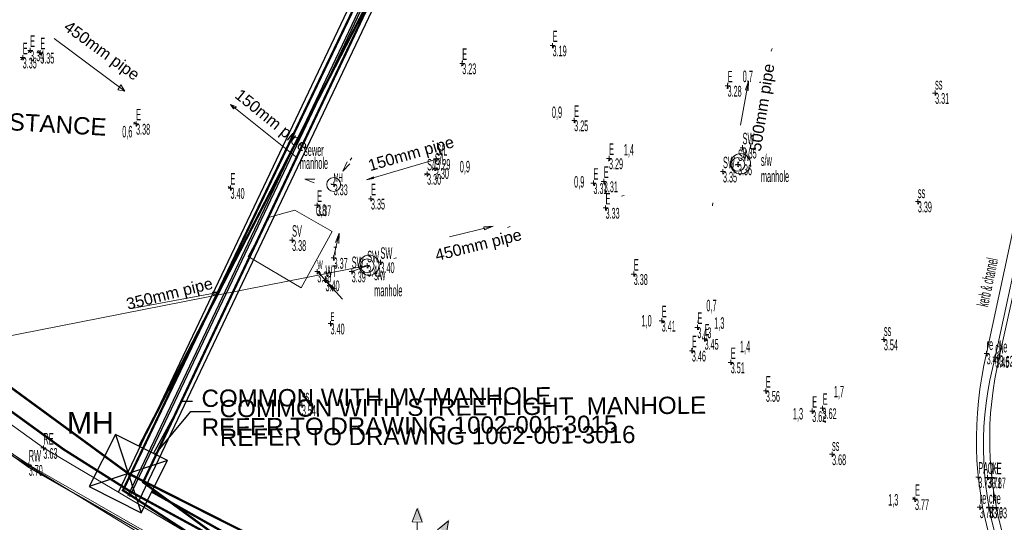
# Model space of a CAD drawing. Header units: millimetres. Extents: x -79464 to -76785, y -3788210 to -3782955.
# Tile 127 of 131: x -78680 to -78646, y -3784034 to -3784016. Entities that reach past the tile are written whole.
import ezdxf
from ezdxf.enums import TextEntityAlignment as Align

# ---------------------------------------------------------------- set-up
doc = ezdxf.new("R2010")
doc.units = ezdxf.units.MM
doc.header["$LTSCALE"] = 8
doc.header["$MEASUREMENT"] = 0
for name, pattern in [('DOTX2', [0.5, 0, -0.5]), ('FPHANT', [10, 5, -1, 1, -1, 1, -1]), ('HIDDEN', [0.375, 0.25, -0.125]), ('PHANTOM2', [1.25, 0.625, -0.125, 0.125, -0.125, 0.125, -0.125])]:
    doc.linetypes.add(name, pattern=pattern)
doc.layers.add('AGI32-Project_1-LUMINAIRE', color=7, linetype='Continuous', lineweight=0)
for name, color, linetype in [('EDGE OF CONCRETE', 7, 'Continuous'), ('LEGEND', 7, 'Continuous'), ('PLL - (Lighting Layout)', 190, 'Continuous'), ('PLL - [Text]', 110, 'Continuous'), ('PREVIOUS SURVEY', 9, 'Continuous'), ('PRL - (Reticulation Layout)', 170, 'Continuous'), ('PRL - [Text]', 110, 'Continuous'), ('PRL - Existing', 170, 'Continuous'), ('ROAD', 7, 'Continuous'), ('SEWER MANHOLE', 7, 'Continuous'), ('STORMWATER MANHOLE', 7, 'Continuous')]:
    doc.layers.add(name, color=color, linetype=linetype)
doc.layers.add('PREVIOUS SURVEY PERIMETER', color=3, linetype='Continuous', plot=False)
doc.styles.add('AGI32-Arial', font='arial.ttf')
doc.styles.add('AGI32-Courier New-Bold', font='courbd.ttf')
doc.styles.add('ARIAL', font='arial.ttf')
doc.styles.add('MM-STANDARD', font='MM-STANDARD', dxfattribs={"height": 1})
doc.styles.add('Style-Arial', font='arial.ttf')
doc.styles.add('Swiss1', font='txt', dxfattribs={"height": 1})
doc.styles.add('Swiss600', font='txt', dxfattribs={"height": 600})

# ---------------------------------------------------------------- blocks, each defined once
blk = doc.blocks.new('11 kV MV CABLING')
at = {"layer": 'PRL - (Reticulation Layout)'}
for p, q in [((-76589.8002178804, -3783995.750841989), (-76601.35128227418, -3784020.05450017)), ((-76589.45982936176, -3783995.862349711), (-76601.02516074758, -3784020.196025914)), ((-76589.39839158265, -3783995.883414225), (-76600.96908163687, -3784020.228365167)), ((-76589.07762872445, -3783996.036214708), (-76600.64296011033, -3784020.369890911))]:
    blk.add_line(p, q, dxfattribs=at)
at = {"layer": 'PRL - (Reticulation Layout)', "linetype": 'HIDDEN', "const_width": 0.08}
blk.add_lwpolyline([(-76685.20313573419, -3783910.652576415), (-76688.00930670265, -3783912.912657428), (-76653.28102958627, -3783953.171695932), (-76647.05287471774, -3783958.954429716), (-76631.46215735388, -3783963.731498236), (-76601.12016571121, -3783992.193790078), (-76594.71972787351, -3783994.712258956), (-76589.384859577, -3783995.346049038), (-76601.19648054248, -3784020.000178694), (-76592.25914433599, -3784025.793560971), (-76561.74114796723, -3784039.161493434), (-76557.51656697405, -3784040.691538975)], dxfattribs=at)
at = {"layer": 'PRL - (Reticulation Layout)', "linetype": 'PHANTOM2', "const_width": 0.08}
blk.add_lwpolyline([(-76587.03844079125, -3783991.241618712), (-76600.49578889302, -3784019.718555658), (-76594.0355569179, -3784024.44519964), (-76592.18353795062, -3784025.575499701), (-76582.36171186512, -3784029.849304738), (-76569.50422549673, -3784035.428085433), (-76565.18317047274, -3784037.383222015), (-76557.60027627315, -3784040.335480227), (-76555.87057449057, -3784041.006404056), (-76553.74074381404, -3784041.651374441)], dxfattribs=at)
at = {"layer": 'PRL - [Text]', "color": 3}
for p, q in [((-76600.08658179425, -3784018.761411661), (-76598.833870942, -3784017.263970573)), ((-76598.833870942, -3784017.263970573), (-76598.15591885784, -3784017.263970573))]:
    blk.add_line(p, q, dxfattribs=at)
at = {"layer": 'PRL - [Text]', "color": 2, "insert": (-76597.838828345, -3784016.863391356), "char_height": 0.6, "attachment_point": 1, "rotation": 0.42519095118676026, "style": 'AGI32-Arial'}
blk.add_mtext_dynamic_manual_height_columns('COMMON WITH STREETLIGHT  MANHOLE \\PREFER TO DRAWING 1002-001-3016 ', width=16.92521587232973, gutter_width=1, heights=[0], dxfattribs=at)
at = {"layer": 'PRL - [Text]', "color": 2, "insert": (-76603.14420551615, -3784017.276991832), "char_height": 0.75, "attachment_point": 1, "style": 'AGI32-Arial'}
blk.add_mtext_dynamic_manual_height_columns('MH ', width=1.97423804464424, gutter_width=1.5, heights=[0], dxfattribs=at)
blk = doc.blocks.new('AGI32-IDptfrja-Project_1-LUMINAIRE-L4_Symbol')
at = {"layer": 'PLL - (Lighting Layout)', "linetype": 'ByBlock', "lineweight": 0}
h = blk.add_hatch(color=256, dxfattribs=at)
h.dxf.hatch_style = 1
h.paths.add_polyline_path([(0.7519212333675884, 0.3809200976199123), (0.5847238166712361, 0.3520099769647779), (0.64208237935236, 0.2515902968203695)])
h = blk.add_hatch(color=256, dxfattribs=at)
h.dxf.hatch_style = 1
h.paths.add_polyline_path([(0.8158033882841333, -0.002683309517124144), (0.6562814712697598, 0.05513994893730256), (0.6562814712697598, -0.0605065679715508)])
h = blk.add_hatch(color=256, dxfattribs=at)
h.dxf.hatch_style = 1
h.paths.add_polyline_path([(0.7519212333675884, -0.3862867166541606), (0.5847238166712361, -0.3573765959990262), (0.64208237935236, -0.2569569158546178)])
for p, q in [((0.7519212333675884, 0.3809200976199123, 0.08964059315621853), (0.5847238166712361, 0.3520099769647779, 0.08964059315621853)), ((0.64208237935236, 0.2515902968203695, 0.08964059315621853), (0.5847238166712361, 0.3520099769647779, 0.08964059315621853)), ((0.7519212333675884, 0.3809200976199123, 0.08964059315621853), (0.64208237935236, 0.2515902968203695, 0.08964059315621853)), ((0.3306239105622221, 0.1402799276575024, 0.08964059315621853), (0.6134030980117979, 0.3018001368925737, 0.08964059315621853)), ((-0.574126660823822, 0.1564137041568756), (-0.574126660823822, 0.1564137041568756, 0.06006529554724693)), ((-0.574126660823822, 0.1564137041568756, 0.06006529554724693), (-0.2609944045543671, 0.1564137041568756, 0.06006529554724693)), ((-0.2609944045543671, 0.1564137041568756), (-0.574126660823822, 0.1564137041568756)), ((-0.574126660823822, -0.1564137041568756, 0.06006529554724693), (-0.574126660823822, 0.1564137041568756, 0.06006529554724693)), ((-0.574126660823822, 0.1564137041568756, 0.06006529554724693), (-0.574126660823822, 0.1564137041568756)), ((-0.574126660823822, 0.1564137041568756), (-0.574126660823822, -0.1564137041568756)), ((-0.574126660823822, 0.1564137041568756), (-0.2609944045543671, 0.1564137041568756)), ((-0.574126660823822, -0.1564137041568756), (-0.574126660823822, 0.1564137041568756)), ((-0.2609944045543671, 0.1564137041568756, 0.06006529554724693), (-0.574126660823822, 0.1564137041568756, 0.06006529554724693)), ((-0.574126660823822, 0.1564137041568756, 0.06006529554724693), (-0.574126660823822, -0.1564137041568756, 0.06006529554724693)), ((-0.2612992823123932, 0.1564137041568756, 0.02988019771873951), (0.2609944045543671, 0.1564137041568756, 0.02988019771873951)), ((-0.2609944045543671, -0.1564137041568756, 0.02988019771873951), (-0.2612992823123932, 0.1564137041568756, 0.02988019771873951)), ((-0.2612992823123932, 0.1564137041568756, 0.02988019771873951), (-0.2612992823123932, 0.1564137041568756, 0.06006529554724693)), ((-0.2612992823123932, 0.1564137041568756, 0.06006529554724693), (0.2609944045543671, 0.1564137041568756, 0.06006529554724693)), ((0.2609944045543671, 0.1564137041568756, 0.02988019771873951), (-0.2612992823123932, 0.1564137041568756, 0.02988019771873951)), ((-0.2609944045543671, -0.1564137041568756, 0.06006529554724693), (-0.2612992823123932, 0.1564137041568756, 0.06006529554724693)), ((-0.2612992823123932, 0.1564137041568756, 0.06006529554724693), (-0.2612992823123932, 0.1564137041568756, 0.02988019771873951)), ((-0.2612992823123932, 0.1564137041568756, 0.02988019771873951), (-0.2609944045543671, -0.1564137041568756, 0.02988019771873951)), ((0.2609944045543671, 0.1564137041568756, 0.06006529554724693), (-0.2612992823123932, 0.1564137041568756, 0.06006529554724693)), ((-0.2612992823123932, 0.1564137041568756, 0.06006529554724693), (-0.2609944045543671, -0.1564137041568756, 0.06006529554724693)), ((-0.2609944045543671, 0.1564137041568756, 0.06006529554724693), (-0.2609944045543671, 0.1564137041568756)), ((-0.2609944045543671, 0.1564137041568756), (-0.2609944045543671, 0.1564137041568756, 0.06006529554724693)), ((-0.2609944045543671, 0.1564137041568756, 0.06006529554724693), (-0.2609944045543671, -0.1564137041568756, 0.06006529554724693)), ((-0.2609944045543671, -0.1564137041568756), (-0.2609944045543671, 0.1564137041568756)), ((-0.2609944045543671, 0.1564137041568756), (-0.2609944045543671, -0.1564137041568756)), ((-0.2609944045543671, -0.1564137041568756, 0.06006529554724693), (-0.2609944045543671, 0.1564137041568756, 0.06006529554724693)), ((0.2609944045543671, 0.1564137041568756, 0.02988019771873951), (0.2609944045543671, -0.1564137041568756, 0.02988019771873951)), ((0.2609944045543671, 0.1564137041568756, 0.06006529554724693), (0.2609944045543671, 0.1564137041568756, 0.02988019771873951)), ((0.2609944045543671, 0.1564137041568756, 0.02988019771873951), (0.2609944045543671, 0.1564137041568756, 0.06006529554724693)), ((0.2609944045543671, 0.1564137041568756, 0.06006529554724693), (0.2609944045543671, -0.1564137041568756, 0.06006529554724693)), ((0.2609944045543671, -0.1564137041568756, 0.02988019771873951), (0.2609944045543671, 0.1564137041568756, 0.02988019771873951)), ((0.2609944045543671, -0.1564137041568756, 0.06006529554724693), (0.2609944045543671, 0.1564137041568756, 0.06006529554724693)), ((0.6562814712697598, -0.0605065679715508, 0.08964059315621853), (0.6562814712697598, 0.05513994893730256, 0.08964059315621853)), ((0.8158033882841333, -0.002683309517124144, 0.08964059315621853), (0.6562814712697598, 0.05513994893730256, 0.08964059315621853)), ((0.3306239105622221, -0.002683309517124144, 0.08964059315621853), (0.6562814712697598, -0.002683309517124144, 0.08964059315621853)), ((0.8158033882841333, -0.002683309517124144, 0.08964059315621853), (0.6562814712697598, -0.0605065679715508, 0.08964059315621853)), ((-0.2609944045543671, -0.1564137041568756, 0.06006529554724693), (-0.574126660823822, -0.1564137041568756, 0.06006529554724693)), ((-0.574126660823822, -0.1564137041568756, 0.06006529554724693), (-0.574126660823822, -0.1564137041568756)), ((-0.574126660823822, -0.1564137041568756), (-0.2609944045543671, -0.1564137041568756)), ((-0.574126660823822, -0.1564137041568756), (-0.574126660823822, -0.1564137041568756, 0.06006529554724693)), ((-0.2609944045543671, -0.1564137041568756), (-0.574126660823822, -0.1564137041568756)), ((-0.574126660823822, -0.1564137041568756, 0.06006529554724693), (-0.2609944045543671, -0.1564137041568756, 0.06006529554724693)), ((0.2609944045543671, -0.1564137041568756, 0.02988019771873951), (-0.2609944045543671, -0.1564137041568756, 0.02988019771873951)), ((-0.2609944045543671, -0.1564137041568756, 0.06006529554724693), (-0.2609944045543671, -0.1564137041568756)), ((-0.2609944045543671, -0.1564137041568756), (-0.2609944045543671, -0.1564137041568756, 0.06006529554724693)), ((0.2609944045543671, -0.1564137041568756, 0.06006529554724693), (-0.2609944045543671, -0.1564137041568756, 0.06006529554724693)), ((-0.2609944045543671, -0.1564137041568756, 0.06006529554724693), (-0.2609944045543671, -0.1564137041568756, 0.02988019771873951)), ((-0.2609944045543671, -0.1564137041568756, 0.02988019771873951), (0.2609944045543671, -0.1564137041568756, 0.02988019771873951)), ((-0.2609944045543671, -0.1564137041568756, 0.02988019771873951), (-0.2609944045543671, -0.1564137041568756, 0.06006529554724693)), ((-0.2609944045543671, -0.1564137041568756, 0.06006529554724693), (0.2609944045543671, -0.1564137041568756, 0.06006529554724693)), ((0.2609944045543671, -0.1564137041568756, 0.06006529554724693), (0.2609944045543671, -0.1564137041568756, 0.02988019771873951)), ((0.2609944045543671, -0.1564137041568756, 0.02988019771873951), (0.2609944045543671, -0.1564137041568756, 0.06006529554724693)), ((0.3306239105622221, -0.1456465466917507, 0.08964059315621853), (0.6134030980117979, -0.307166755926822, 0.08964059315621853)), ((0.64208237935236, -0.2569569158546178, 0.08964059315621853), (0.5847238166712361, -0.3573765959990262, 0.08964059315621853)), ((0.7519212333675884, -0.3862867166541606, 0.08964059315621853), (0.64208237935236, -0.2569569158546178, 0.08964059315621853)), ((0.7519212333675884, -0.3862867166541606, 0.08964059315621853), (0.5847238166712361, -0.3573765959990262, 0.08964059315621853))]:
    blk.add_line(p, q, dxfattribs=at)
at = {"layer": 'PLL - [Text]', "linetype": 'ByBlock', "lineweight": 0, "insert": (-0.1282787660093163, 0.1391491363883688), "char_height": 0.25, "attachment_point": 1, "style": 'Swiss1'}
blk.add_mtext_dynamic_manual_height_columns('G', width=0.1697643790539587, gutter_width=5, heights=[0], dxfattribs=at)
blk = doc.blocks.new('AGI32-IDptfrja-Project_1-LUMINAIRE-L4_54-1')
at = {"layer": 'AGI32-Project_1-LUMINAIRE', "color": 7, "linetype": 'ByBlock', "lineweight": 0, "xscale": 3, "yscale": 3, "zscale": 3}
blk.add_blockref('AGI32-IDptfrja-Project_1-LUMINAIRE-L4_Symbol', (0, 0), dxfattribs=at)
blk = doc.blocks.new('AGI32-IDptfrja-Project_1-LUMINAIRE-L4_54_Labels')
at = {"layer": 'PLL - [Text]', "linetype": 'ByBlock', "lineweight": 0, "insert": (0.5018430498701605, 2.094876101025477, 7), "char_height": 1.5, "width": 6.24555419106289, "attachment_point": 1, "style": 'AGI32-Courier New-Bold'}
blk.add_mtext('SL-3', dxfattribs=at)
blk = doc.blocks.new('AGI32-IDptfrja-Project_1-LUMINAIRE-L4_54')
at = {"layer": 'AGI32-Project_1-LUMINAIRE', "color": 7, "linetype": 'ByBlock', "lineweight": 0, "rotation": 268.470314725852}
blk.add_blockref('AGI32-IDptfrja-Project_1-LUMINAIRE-L4_54_Labels', (-3.795479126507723, 3.354103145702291, -6.623293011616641), dxfattribs=at)
at = {"layer": 'AGI32-Project_1-LUMINAIRE', "color": 7, "linetype": 'ByBlock', "lineweight": 0, "extrusion": (-0.258819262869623, 0, 0.9659257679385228), "rotation": 90}
blk.add_blockref('AGI32-IDptfrja-Project_1-LUMINAIRE-L4_54-1', (0, 0), dxfattribs=at)
blk = doc.blocks.new('MH')
at = {"layer": 'PRL - (Reticulation Layout)'}
for p, q in [((-1012.5, 1012.5), (1012.5, -1012.5)), ((1012.5, 1012.5), (-1012.5, -1012.5))]:
    blk.add_line(p, q, dxfattribs=at)
blk.add_lwpolyline([(-1012.5, -1012.5), (1012.5, -1012.5), (1012.5, 1012.5), (-1012.5, 1012.5)], close=True, dxfattribs=at)

msp = doc.modelspace()

# ---------------------------------------------------------------- linework, layer by layer
at = {"layer": 'EDGE OF CONCRETE', "color": 252, "lineweight": 15}
for p, q in [((-78671.708, -3784023.32, 3.416), (-78670.831, -3784023.079, 3.403)), ((-78670.831, -3784023.079, 3.403), (-78669.525, -3784023.822, 3.398)), ((-78672.442, -3784024.689, 3.468), (-78671.708, -3784023.32, 3.416)), ((-78669.525, -3784023.822, 3.398), (-78670.606, -3784025.772, 3.46)), ((-78670.606, -3784025.772, 3.46), (-78672.442, -3784024.689, 3.468))]:
    msp.add_line(p, q, dxfattribs=at)
at = {"layer": 'PREVIOUS SURVEY', "linetype": 'DOTX2', "lineweight": 18}
for p, q in [((-78655.43, -3784021.49), (-78647.1645522, -3783993.41418808)), ((-78655.43, -3784021.49), (-78647.1645522, -3783993.41418808)), ((-78655.79, -3784018.76), (-78655.18, -3784013.68)), ((-78655.79, -3784018.76), (-78655.18, -3784013.68)), ((-78662.28, -3784014.79), (-78661.87, -3784017.36)), ((-78662.28, -3784014.79), (-78661.87, -3784017.36)), ((-78665.01, -3784017.98), (-78664.69, -3784015.6)), ((-78665.01, -3784017.98), (-78664.69, -3784015.6)), ((-78680.02, -3784017.53), (-78680.28, -3784017.78)), ((-78680.02, -3784017.53), (-78680.28, -3784017.78)), ((-78679.67, -3784017.61), (-78680.02, -3784017.53)), ((-78679.67, -3784017.61), (-78680.02, -3784017.53)), ((-78676.34, -3784020.08), (-78679.67, -3784017.61)), ((-78676.34, -3784020.08), (-78679.67, -3784017.61)), ((-78661.87, -3784017.36), (-78661.12, -3784019.96)), ((-78661.87, -3784017.36), (-78661.12, -3784019.96)), ((-78680.28, -3784017.78), (-78681.12, -3784018.64)), ((-78680.28, -3784017.78), (-78681.12, -3784018.64)), ((-78665.01, -3784017.98), (-78665.91, -3784021.3)), ((-78665.01, -3784017.98), (-78665.91, -3784021.3)), ((-78655.79, -3784018.76), (-78656.84, -3784027.15)), ((-78655.79, -3784018.76), (-78656.84, -3784027.15)), ((-78661.12, -3784019.96), (-78660.45, -3784022.14)), ((-78661.12, -3784019.96), (-78660.45, -3784022.14)), ((-78673.06, -3784022.31), (-78676.34, -3784020.08)), ((-78673.06, -3784022.31), (-78676.34, -3784020.08)), ((-78668.84825623, -3784021.26488102), (-78669.476, -3784022.186)), ((-78668.84825623, -3784021.26488102), (-78669.476, -3784022.186)), ((-78665.91, -3784021.3), (-78665.96, -3784021.62)), ((-78665.91, -3784021.3), (-78665.96, -3784021.62)), ((-78659.91, -3784021.28), (-78660.09, -3784022.08)), ((-78659.91, -3784021.28), (-78660.09, -3784022.08)), ((-78655.43, -3784021.49), (-78668.31, -3784025.01)), ((-78655.43, -3784021.49), (-78668.31, -3784025.01)), ((-78665.96, -3784021.62), (-78666.23, -3784021.82)), ((-78665.96, -3784021.62), (-78666.23, -3784021.82)), ((-78669.476, -3784022.186), (-78670.90389357, -3784021.92423639)), ((-78669.476, -3784022.186), (-78670.90389357, -3784021.92423639)), ((-78666.23, -3784021.82), (-78668.18, -3784022.68)), ((-78666.23, -3784021.82), (-78668.18, -3784022.68)), ((-78660.09, -3784022.08), (-78660.03, -3784023)), ((-78660.09, -3784022.08), (-78660.03, -3784023)), ((-78673.06, -3784022.31), (-78670.05, -3784022.91)), ((-78673.06, -3784022.31), (-78670.05, -3784022.91)), ((-78660.45, -3784022.14), (-78660.03, -3784023)), ((-78660.45, -3784022.14), (-78660.03, -3784023)), ((-78670.05, -3784022.91), (-78668.18, -3784022.68)), ((-78670.05, -3784022.91), (-78668.18, -3784022.68)), ((-78660.03, -3784023), (-78659.05, -3784025.3)), ((-78660.03, -3784023), (-78659.05, -3784025.3)), ((-78659.05, -3784025.3), (-78658.08, -3784026.92)), ((-78659.05, -3784025.3), (-78658.08, -3784026.92)), ((-78658.08, -3784026.92), (-78657.03, -3784027.96)), ((-78658.08, -3784026.92), (-78657.03, -3784027.96)), ((-78657.03, -3784027.96), (-78656.84, -3784027.15)), ((-78656.84, -3784027.15), (-78656.59, -3784027.55)), ((-78656.84, -3784027.15), (-78656.59, -3784027.55)), ((-78656.59, -3784027.55), (-78655.68, -3784028.37)), ((-78656.59, -3784027.55), (-78655.68, -3784028.37)), ((-78657.03, -3784027.96), (-78654.46, -3784029.36)), ((-78657.03, -3784027.96), (-78654.46, -3784029.36)), ((-78655.68, -3784028.37), (-78652.49, -3784029.96)), ((-78655.68, -3784028.37), (-78652.49, -3784029.96)), ((-78654.46, -3784029.36), (-78652.85, -3784030.06)), ((-78654.46, -3784029.36), (-78652.85, -3784030.06)), ((-78652.85, -3784030.06), (-78652.49, -3784029.96)), ((-78649.28, -3784033.12), (-78652.85, -3784030.06)), ((-78649.28, -3784033.12), (-78652.85, -3784030.06))]:
    msp.add_line(p, q, dxfattribs=at)
at = {"layer": 'PREVIOUS SURVEY', "lineweight": 18}
for p, q in [((-78699.12, -3784017.26), (-78679.56, -3784031.34)), ((-78661.87, -3784017.27304618), (-78661.87, -3784017.44695382)), ((-78679.93304618, -3784017.53), (-78680.10695382, -3784017.53)), ((-78680.02, -3784017.44304618), (-78680.02, -3784017.61695382)), ((-78679.58304618, -3784017.61), (-78679.75695382, -3784017.61)), ((-78679.67, -3784017.52304618), (-78679.67, -3784017.69695382)), ((-78661.78304618, -3784017.36), (-78661.95695382, -3784017.36)), ((-78680.19304618, -3784017.78), (-78680.36695382, -3784017.78)), ((-78680.28, -3784017.69304618), (-78680.28, -3784017.86695382)), ((-78664.92304618, -3784017.98), (-78665.09695382, -3784017.98)), ((-78665.01, -3784017.89304618), (-78665.01, -3784018.06695382)), ((-78655.79, -3784018.67304618), (-78655.79, -3784018.84695382)), ((-78655.70304618, -3784018.76), (-78655.87695382, -3784018.76)), ((-78648.49304618, -3784019.01), (-78648.66695382, -3784019.01)), ((-78648.58, -3784018.92304618), (-78648.58, -3784019.09695382)), ((-78676.34, -3784019.99304618), (-78676.34, -3784020.16695382)), ((-78661.03304618, -3784019.96), (-78661.20695382, -3784019.96)), ((-78661.12, -3784019.87304618), (-78661.12, -3784020.04695382)), ((-78676.25304618, -3784020.08), (-78676.42695382, -3784020.08)), ((-78655.18304618, -3784020.91), (-78655.35695382, -3784020.91)), ((-78655.27, -3784020.82304618), (-78655.27, -3784020.99695382)), ((-78669.15879206, -3784021.72054535), (-78669.0112677, -3784021.39753364)), ((-78669.15879206, -3784021.72054535), (-78669.0112677, -3784021.39753364)), ((-78665.82304618, -3784021.3), (-78665.99695382, -3784021.3)), ((-78665.91, -3784021.21304618), (-78665.91, -3784021.38695382)), ((-78659.82304618, -3784021.28), (-78659.99695382, -3784021.28)), ((-78659.91, -3784021.19304618), (-78659.91, -3784021.36695382)), ((-78655.43, -3784021.40304618), (-78655.43, -3784021.57695382)), ((-78668.91210579, -3784021.46511261), (-78669.15879206, -3784021.72054535)), ((-78668.91210579, -3784021.46511261), (-78669.15879206, -3784021.72054535)), ((-78666.23, -3784021.73304618), (-78666.23, -3784021.90695382)), ((-78665.87304618, -3784021.62), (-78666.04695382, -3784021.62)), ((-78665.96, -3784021.53304618), (-78665.96, -3784021.70695382)), ((-78655.86304618, -3784021.74), (-78656.03695382, -3784021.74)), ((-78655.95, -3784021.65304618), (-78655.95, -3784021.82695382)), ((-78655.34304618, -3784021.49), (-78655.51695382, -3784021.49)), ((-78670.14930547, -3784022.1235685), (-78670.48274949, -3784022.00144116)), ((-78670.48274949, -3784022.00144116), (-78670.12766747, -3784022.00553546)), ((-78670.14930547, -3784022.1235685), (-78670.48274949, -3784022.00144116)), ((-78670.48274949, -3784022.00144116), (-78670.12766747, -3784022.00553546)), ((-78669.476, -3784022.09904618), (-78669.476, -3784022.27295382)), ((-78666.14304618, -3784021.82), (-78666.31695382, -3784021.82)), ((-78660.45, -3784022.05304618), (-78660.45, -3784022.22695382)), ((-78660.00304618, -3784022.08), (-78660.17695382, -3784022.08)), ((-78660.09, -3784021.99304618), (-78660.09, -3784022.16695382)), ((-78672.97304618, -3784022.31), (-78673.14695382, -3784022.31)), ((-78673.06, -3784022.22304618), (-78673.06, -3784022.39695382)), ((-78669.38904618, -3784022.186), (-78669.56295382, -3784022.186)), ((-78660.36304618, -3784022.14), (-78660.53695382, -3784022.14)), ((-78645.54, -3784022.24), (-78646.79, -3784028.06)), ((-78646.49, -3784028.18), (-78645.23, -3784022.31)), ((-78645.06, -3784022.32), (-78646.34, -3784028.14)), ((-78668.09304618, -3784022.68), (-78668.26695382, -3784022.68)), ((-78668.18, -3784022.59304618), (-78668.18, -3784022.76695382)), ((-78649.09304618, -3784022.78), (-78649.26695382, -3784022.78)), ((-78649.18, -3784022.69304618), (-78649.18, -3784022.86695382)), ((-78669.96304618, -3784022.91), (-78670.13695382, -3784022.91)), ((-78670.05, -3784022.82304618), (-78670.05, -3784022.99695382)), ((-78659.94304618, -3784023), (-78660.11695382, -3784023)), ((-78660.03, -3784022.91304618), (-78660.03, -3784023.08695382)), ((-78670.83304618, -3784024.12), (-78671.00695382, -3784024.12)), ((-78670.92, -3784024.03304618), (-78670.92, -3784024.20695382)), ((-78669.477, -3784024.738), (-78669.27929281, -3784023.87718345)), ((-78669.477, -3784024.738), (-78669.27929281, -3784023.87718345)), ((-78669.41611636, -3784024.20487129), (-78669.27929281, -3784023.87718345)), ((-78669.41611636, -3784024.20487129), (-78669.27929281, -3784023.87718345)), ((-78669.27929281, -3784023.87718345), (-78669.29916141, -3784024.2317328)), ((-78669.27929281, -3784023.87718345), (-78669.29916141, -3784024.2317328)), ((-78669.39004618, -3784024.738), (-78669.56395382, -3784024.738)), ((-78669.477, -3784024.65104618), (-78669.477, -3784024.82495382)), ((-78667.85, -3784024.80304618), (-78667.85, -3784024.97695382)), ((-78670.044, -3784025.12504618), (-78670.044, -3784025.29895382)), ((-78668.85, -3784025.21), (-78668.31, -3784025.01)), ((-78668.85, -3784025.21), (-78668.31, -3784025.01)), ((-78668.85, -3784025.12304618), (-78668.85, -3784025.29695382)), ((-78668.22304618, -3784025.01), (-78668.39695382, -3784025.01)), ((-78668.31, -3784024.92304618), (-78668.31, -3784025.09695382)), ((-78667.76304618, -3784024.89), (-78667.93695382, -3784024.89)), ((-78669.95704618, -3784025.212), (-78670.13095382, -3784025.212)), ((-78670.02501006, -3784025.22311216), (-78669.17016346, -3784026.16889989)), ((-78670.02501006, -3784025.22311216), (-78669.17016346, -3784026.16889989)), ((-78669.67304618, -3784025.52), (-78669.84695382, -3784025.52)), ((-78669.76, -3784025.43304618), (-78669.76, -3784025.60695382)), ((-78668.76304618, -3784025.21), (-78668.93695382, -3784025.21)), ((-78658.96304618, -3784025.3), (-78659.13695382, -3784025.3)), ((-78659.05, -3784025.21304618), (-78659.05, -3784025.38695382)), ((-78669.49675769, -3784025.89704176), (-78669.68693415, -3784025.59715359)), ((-78669.68693415, -3784025.59715359), (-78669.40773285, -3784025.816577)), ((-78669.49675769, -3784025.89704176), (-78669.68693415, -3784025.59715359)), ((-78669.68693415, -3784025.59715359), (-78669.40773285, -3784025.816577)), ((-78658.08, -3784026.83304618), (-78658.08, -3784027.00695382)), ((-78669.49804618, -3784027.019), (-78669.67195382, -3784027.019)), ((-78669.585, -3784026.93204618), (-78669.585, -3784027.10595382)), ((-78657.99304618, -3784026.92), (-78658.16695382, -3784026.92)), ((-78656.75304618, -3784027.15), (-78656.92695382, -3784027.15)), ((-78656.84, -3784027.06304618), (-78656.84, -3784027.23695382)), ((-78656.50304618, -3784027.55), (-78656.67695382, -3784027.55)), ((-78656.59, -3784027.46304618), (-78656.59, -3784027.63695382)), ((-78650.27304618, -3784027.57), (-78650.44695382, -3784027.57)), ((-78650.36, -3784027.48304618), (-78650.36, -3784027.65695382)), ((-78657.03, -3784027.87304618), (-78657.03, -3784028.04695382)), ((-78656.94304618, -3784027.96), (-78657.11695382, -3784027.96)), ((-78646.70304618, -3784028.06), (-78646.87695382, -3784028.06)), ((-78646.79, -3784027.97304618), (-78646.79, -3784028.14695382)), ((-78646.40304618, -3784028.18), (-78646.57695382, -3784028.18)), ((-78646.49, -3784028.09304618), (-78646.49, -3784028.26695382)), ((-78646.25304618, -3784028.14), (-78646.42695382, -3784028.14)), ((-78646.34, -3784028.05304618), (-78646.34, -3784028.22695382)), ((-78680.07, -3784031.93), (-78684.98, -3784028.62)), ((-78655.59304618, -3784028.37), (-78655.76695382, -3784028.37)), ((-78655.68, -3784028.28304618), (-78655.68, -3784028.45695382)), ((-78654.46, -3784029.27304618), (-78654.46, -3784029.44695382)), ((-78654.37304618, -3784029.36), (-78654.54695382, -3784029.36)), ((-78670.49304618, -3784029.85), (-78670.66695382, -3784029.85)), ((-78670.58, -3784029.76304618), (-78670.58, -3784029.93695382)), ((-78652.85, -3784029.97304618), (-78652.85, -3784030.14695382)), ((-78652.40304618, -3784029.96), (-78652.57695382, -3784029.96)), ((-78652.49, -3784029.87304618), (-78652.49, -3784030.04695382)), ((-78652.76304618, -3784030.06), (-78652.93695382, -3784030.06)), ((-78679.47304618, -3784031.34), (-78679.64695382, -3784031.34)), ((-78679.56, -3784031.25304618), (-78679.56, -3784031.42695382)), ((-78679.56, -3784031.34), (-78667.79, -3784038.28)), ((-78652.07304618, -3784031.56), (-78652.24695382, -3784031.56)), ((-78652.16, -3784031.47304618), (-78652.16, -3784031.64695382)), ((-78679.98304618, -3784031.93), (-78680.15695382, -3784031.93)), ((-78680.07, -3784031.84304618), (-78680.07, -3784032.01695382)), ((-78668.15, -3784038.73), (-78680.07, -3784031.93)), ((-78646.99304618, -3784032.35), (-78647.16695382, -3784032.35)), ((-78647.08, -3784032.26304618), (-78647.08, -3784032.43695382)), ((-78646.67304618, -3784032.36), (-78646.84695382, -3784032.36)), ((-78646.76, -3784032.27304618), (-78646.76, -3784032.44695382)), ((-78646.52304618, -3784032.37), (-78646.69695382, -3784032.37)), ((-78646.61, -3784032.28304618), (-78646.61, -3784032.45695382)), ((-78649.28, -3784033.03304618), (-78649.28, -3784033.20695382)), ((-78649.19304618, -3784033.12), (-78649.36695382, -3784033.12)), ((-78646.94304618, -3784033.4), (-78647.11695382, -3784033.4)), ((-78647.03, -3784033.31304618), (-78647.03, -3784033.48695382)), ((-78646.62304618, -3784033.39), (-78646.79695382, -3784033.39)), ((-78646.71, -3784033.30304618), (-78646.71, -3784033.47695382)), ((-78646.57, -3784033.32304618), (-78646.57, -3784033.49695382)), ((-78646.48304618, -3784033.41), (-78646.65695382, -3784033.41))]:
    msp.add_line(p, q, dxfattribs=at)
for centre in [(-78655.43, -3784021.49), (-78655.43, -3784021.49), (-78669.476, -3784022.186), (-78669.476, -3784022.186), (-78668.31, -3784025.01), (-78668.31, -3784025.01)]:
    msp.add_circle(centre, 0.23941736, dxfattribs=at)
for centre, radius, start, end in [((-78634.41331596, -3784031.05145417), 12.73307134, 166.4121621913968, 225.8650458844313), ((-78635.15503342, -3784031.26828074), 11.74814646, 164.759343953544, 227.6451351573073), ((-78634.37075263, -3784031.02761153), 12.31264322, 166.436428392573, 225.6355356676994)]:
    msp.add_arc(centre, radius, start, end, dxfattribs=at)
at = {"layer": 'PREVIOUS SURVEY PERIMETER', "color": 3}
msp.add_lwpolyline([(-78477.12504618, -3784080.498), (-78543.079, -3784091.19895382), (-78580.625, -3784087.87295382), (-78582.029, -3784080.241), (-78587.323, -3784080.86495382), (-78595.29, -3784081.76695382), (-78607.09, -3784084.83695382), (-78610.37510856, -3784073.46835037), (-78611.03695382, -3784070.62), (-78611.52, -3784066.90695382), (-78633.69, -3784061.47695382), (-78646.08534347, -3784054.70592648), (-78644.4957849, -3784050.64219027), (-78654.13888017, -3784045.60591784), (-78668.15, -3784038.81695382), (-78680.07, -3784032.01695382), (-78699.40304618, -3784018.25), (-78711.14, -3784008.04695382), (-78721.33, -3783997.48695382)], dxfattribs=at)
at = {"layer": 'PRL - Existing'}
for p, q in [((-78675.73834856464, -3784031.53160987), (-78674.74518008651, -3784029.715345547)), ((-78674.74518008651, -3784029.715345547), (-78674.38633970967, -3784029.715345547))]:
    msp.add_line(p, q, dxfattribs=at)
at = {"layer": 'PRL - Existing', "linetype": 'FPHANT', "const_width": 0.08}
for points, elevation in [([(-78643.38300992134, -3784049.961894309), (-78643.25202135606, -3784049.647857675), (-78645.35823926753, -3784048.639864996), (-78659.8947447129, -3784041.927811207), (-78676.53660584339, -3784032.853985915), (-78678.86178647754, -3784031.386103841), (-78692.61006321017, -3784021.409701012), (-78707.24023909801, -3784009.759118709), (-78710.80733963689, -3784006.432392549), (-78717.65864960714, -3783999.222455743), (-78742.51209862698, -3783970.544083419), (-78752.04621508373, -3783959.130359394), (-78772.23991502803, -3783935.510686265), (-78802.57791856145, -3783898.802082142)], -6.726845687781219), ([(-78655.64071368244, -3784004.933318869), (-78657.30789988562, -3784006.078244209), (-78664.4338950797, -3784008.400846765), (-78676.2306886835, -3784031.283309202)], 6.726845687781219), ([(-78707.09750752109, -3784008.924611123), (-78702.1573571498, -3784013.170415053), (-78690.30985385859, -3784022.191825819), (-78676.60848169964, -3784032.226753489), (-78667.70297944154, -3784036.714350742)], 6.726845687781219), ([(-78675.79262018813, -3784032.857522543), (-78667.55271665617, -3784037.507411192), (-78645.83648958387, -3784048.108801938)], 6.726845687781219)]:
    msp.add_lwpolyline(points, dxfattribs=dict(at, elevation=elevation))
at = {"layer": 'ROAD', "color": 7, "lineweight": 15}
msp.add_line((-78680.7839, -3784031.524, 3.7236), (-78674.8053, -3784035.1563, 3.7763), dxfattribs=at)

# ---------------------------------------------------------------- block references
at = {"layer": 'AGI32-Project_1-LUMINAIRE', "color": 7, "linetype": 'Continuous', "lineweight": 0, "xscale": 1.007649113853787, "yscale": 1.007649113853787, "zscale": 1.007649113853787, "rotation": 59.71115307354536}
msp.add_blockref('AGI32-IDptfrja-Project_1-LUMINAIRE-L4_54', (-78666.65604921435, -3784035.859430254), dxfattribs=at)
at = {"layer": 'PRL - Existing', "xscale": 0.001, "yscale": 0.001, "zscale": 0.001, "rotation": 333.2369337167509}
msp.add_blockref('MH', (-78676.60848169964, -3784032.226753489), dxfattribs=at)

# ---------------------------------------------------------------- texts
at = {"layer": 'PREVIOUS SURVEY', "style": 'MM-STANDARD', "width": 0.4}
for s, height, p in [('E', 0.4, (-78661.87, -3784017.36, 4.566)), ('E', 0.4, (-78680.28, -3784017.78, 8.135)), ('E', 0.4, (-78680.02, -3784017.53, 8.135)), ('E', 0.4, (-78679.67, -3784017.61, 8.135)), ('E', 0.4, (-78665.01, -3784017.98, 4.566)), ('E', 0.4, (-78655.79, -3784018.76, 4.566)), ('0,7', 0.4, (-78655.26542199, -3784018.7515281, 4.566)), ('ss', 0.4, (-78648.58, -3784019.01, 4.566)), ('E', 0.4, (-78676.34, -3784020.08, 8.135)), ('0,9', 0.4, (-78661.89497725, -3784019.99711976, 4.566)), ('E', 0.4, (-78661.12, -3784019.96, 4.566)), ('0,6', 0.4, (-78676.82289587, -3784020.67157639, 8.135)), ('SW', 0.4, (-78655.27, -3784020.91, 4.566)), ('S/L', 0.4, (-78665.91, -3784021.3, 4.566)), ('sewer', 0.4, (-78670.50383125, -3784021.31477566, 4.566)), ('S/L', 0.4, (-78665.96, -3784021.62, 4.566)), ('E', 0.4, (-78659.91, -3784021.28, 4.566)), ('1,4', 0.4, (-78659.39678411, -3784021.29699261, 4.566)), ('SW', 0.4, (-78655.43, -3784021.49, 4.566)), ('manhole', 0.4, (-78670.65112879, -3784021.76648813, 4.566)), ('S/L', 0.4, (-78666.23, -3784021.82, 4.566)), ('0,9', 0.4, (-78665.09506068, -3784021.88646499, 4.566)), ('SW', 0.4, (-78655.95, -3784021.74, 4.566)), ('s/w', 0.4, (-78654.63411486, -3784021.66170225, 4.566)), ('E', 0.4, (-78660.45, -3784022.14, 4.566)), ('E', 0.4, (-78660.09, -3784022.08, 4.566)), ('manhole', 0.4, (-78654.63411486, -3784022.22170226, 4.566)), ('E', 0.4, (-78673.06, -3784022.31, 4.566)), ('MH', 0.3, (-78669.476, -3784022.186, 4.566)), ('0,9', 0.4, (-78661.12317774, -3784022.41407085, 4.566)), ('E', 0.4, (-78670.05, -3784022.91, 4.566)), ('E', 0.4, (-78668.18, -3784022.68, 4.566)), ('ss', 0.4, (-78649.18, -3784022.78, 4.566)), ('E', 0.4, (-78660.03, -3784023, 4.566)), ('0,8', 0.4, (-78670.08887552, -3784023.39835212, 4.566)), ('SV', 0.4, (-78670.92, -3784024.12, 4.566)), ('T', 0.3, (-78669.477, -3784024.738, 4.566)), ('SW', 0.4, (-78668.31, -3784025.01, 4.566)), ('SW', 0.4, (-78667.85, -3784024.89, 4.566)), ('W', 0.3, (-78670.044, -3784025.212, 4.566)), ('SW', 0.4, (-78668.85, -3784025.21, 4.566)), ('E', 0.4, (-78659.05, -3784025.3, 4.566)), ('WT', 0.4, (-78669.76, -3784025.52, 4.566)), ('s/w', 0.4, (-78668.06747961, -3784025.63113429, 4.566)), ('manhole', 0.4, (-78668.06747961, -3784026.1911343, 4.566)), ('0,7', 0.4, (-78656.5282663, -3784026.71124328, 4.566)), ('E', 0.4, (-78658.08, -3784026.92, 4.566)), ('E', 0.3, (-78669.585, -3784027.019, 4.566)), ('1,0', 0.4, (-78658.78295819, -3784027.23893712, 4.566)), ('E', 0.4, (-78656.84, -3784027.15, 4.566)), ('1,3', 0.4, (-78656.25642401, -3784027.31889074, 4.566)), ('E', 0.4, (-78656.59, -3784027.55, 6.17)), ('ss', 0.4, (-78650.36, -3784027.57, 6.17)), ('E', 0.4, (-78657.03, -3784027.96, 6.17)), ('ke', 0.4, (-78646.34, -3784028.14, 6.065)), ('E', 0.4, (-78655.68, -3784028.37, 6.17)), ('1,4', 0.4, (-78655.36094354, -3784028.13441759, 6.17)), ('re', 0.4, (-78646.79, -3784028.06, 6.065)), ('ch', 0.4, (-78646.49, -3784028.18, 6.065)), ('E', 0.4, (-78654.46, -3784029.36, 6.17)), ('1,7', 0.4, (-78652.09883613, -3784029.70150841, 6.17)), ('ss', 0.4, (-78670.58, -3784029.85, 4.566)), ('E', 0.4, (-78652.85, -3784030.06, 6.17)), ('E', 0.4, (-78652.49, -3784029.96, 6.17)), ('1,3', 0.4, (-78653.52201044, -3784030.4690631, 6.17)), ('RE', 0.4, (-78679.56, -3784031.34, 8.135)), ('ss', 0.4, (-78652.16, -3784031.56, 6.17)), ('RW', 0.4, (-78680.07, -3784031.93, 6.17)), ('PA', 0.4, (-78647.08, -3784032.35, 6.065)), ('CH', 0.4, (-78646.76, -3784032.36, 6.065)), ('KE', 0.4, (-78646.61, -3784032.37, 6.065)), ('E', 0.4, (-78649.28, -3784033.12, 6.065)), ('1,3', 0.4, (-78650.21193086, -3784033.45932823, 6.17)), ('re', 0.4, (-78647.03, -3784033.4, 6.065)), ('ch', 0.4, (-78646.71, -3784033.39, 6.065)), ('ke', 0.4, (-78646.57, -3784033.41, 6.065))]:
    msp.add_text(s, height=height, dxfattribs=at).set_placement(p, align=Align.BOTTOM_LEFT)
for s, p in [('3.34', (-78680.02, -3784017.53, 8.135)), ('3.34', (-78680.02, -3784017.53, 8.135)), ('3.35', (-78679.67, -3784017.61, 8.135)), ('3.35', (-78679.67, -3784017.61, 8.135)), ('3.19', (-78661.87, -3784017.36, 4.566)), ('3.19', (-78661.87, -3784017.36, 4.566)), ('3.35', (-78680.28, -3784017.78, 8.135)), ('3.35', (-78680.28, -3784017.78, 8.135)), ('3.23', (-78665.01, -3784017.98, 4.566)), ('3.23', (-78665.01, -3784017.98, 4.566)), ('3.28', (-78655.79, -3784018.76, 4.566)), ('3.28', (-78655.79, -3784018.76, 4.566)), ('3.31', (-78648.58, -3784019.01, 4.566)), ('3.31', (-78648.58, -3784019.01, 4.566)), ('3.25', (-78661.12, -3784019.96, 4.566)), ('3.25', (-78661.12, -3784019.96, 4.566)), ('3.38', (-78676.34, -3784020.08, 8.135)), ('3.38', (-78676.34, -3784020.08, 8.135)), ('3.35', (-78655.27, -3784020.91, 4.566)), ('3.35', (-78655.27, -3784020.91, 4.566)), ('3.29', (-78665.91, -3784021.3, 4.566)), ('3.29', (-78665.91, -3784021.3, 4.566)), ('3.29', (-78659.91, -3784021.28, 4.566)), ('3.29', (-78659.91, -3784021.28, 4.566)), ('3.30', (-78665.96, -3784021.62, 4.566)), ('3.30', (-78665.96, -3784021.62, 4.566)), ('3.35', (-78655.95, -3784021.74, 4.566)), ('3.35', (-78655.95, -3784021.74, 4.566)), ('3.36', (-78655.43, -3784021.49, 4.566)), ('3.36', (-78655.43, -3784021.49, 4.566)), ('3.30', (-78666.23, -3784021.82, 4.566)), ('3.30', (-78666.23, -3784021.82, 4.566)), ('3.31', (-78660.09, -3784022.08, 4.566)), ('3.31', (-78660.09, -3784022.08, 4.566)), ('3.40', (-78673.06, -3784022.31, 4.566)), ('3.40', (-78673.06, -3784022.31, 4.566)), ('3.33', (-78669.476, -3784022.186, 4.566)), ('3.33', (-78669.476, -3784022.186, 4.566)), ('3.31', (-78660.45, -3784022.14, 4.566)), ('3.31', (-78660.45, -3784022.14, 4.566)), ('3.35', (-78668.18, -3784022.68, 4.566)), ('3.35', (-78668.18, -3784022.68, 4.566)), ('3.39', (-78649.18, -3784022.78, 4.566)), ('3.39', (-78649.18, -3784022.78, 4.566)), ('3.37', (-78670.05, -3784022.91, 4.566)), ('3.37', (-78670.05, -3784022.91, 4.566)), ('3.33', (-78660.03, -3784023, 4.566)), ('3.33', (-78660.03, -3784023, 4.566)), ('3.38', (-78670.92, -3784024.12, 4.566)), ('3.38', (-78670.92, -3784024.12, 4.566)), ('3.37', (-78669.477, -3784024.738, 4.566)), ('3.37', (-78669.477, -3784024.738, 4.566)), ('3.41', (-78668.31, -3784025.01, 4.566)), ('3.41', (-78668.31, -3784025.01, 4.566)), ('3.40', (-78667.85, -3784024.89, 4.566)), ('3.40', (-78667.85, -3784024.89, 4.566)), ('3.38', (-78670.044, -3784025.212, 4.566)), ('3.38', (-78670.044, -3784025.212, 4.566)), ('3.40', (-78669.76, -3784025.52, 4.566)), ('3.40', (-78669.76, -3784025.52, 4.566)), ('3.39', (-78668.85, -3784025.21, 4.566)), ('3.39', (-78668.85, -3784025.21, 4.566)), ('3.38', (-78659.05, -3784025.3, 4.566)), ('3.38', (-78659.05, -3784025.3, 4.566)), ('3.40', (-78669.585, -3784027.019, 4.566)), ('3.40', (-78669.585, -3784027.019, 4.566)), ('3.41', (-78658.08, -3784026.92, 4.566)), ('3.41', (-78658.08, -3784026.92, 4.566)), ('3.43', (-78656.84, -3784027.15, 4.566)), ('3.43', (-78656.84, -3784027.15, 4.566)), ('3.45', (-78656.59, -3784027.55, 6.17)), ('3.45', (-78656.59, -3784027.55, 6.17)), ('3.54', (-78650.36, -3784027.57, 6.17)), ('3.54', (-78650.36, -3784027.57, 6.17)), ('3.46', (-78657.03, -3784027.96, 6.17)), ('3.46', (-78657.03, -3784027.96, 6.17)), ('3.46', (-78646.79, -3784028.06, 6.065)), ('3.46', (-78646.79, -3784028.06, 6.065)), ('3.45', (-78646.49, -3784028.18, 6.065)), ('3.45', (-78646.49, -3784028.18, 6.065)), ('3.62', (-78646.34, -3784028.14, 6.065)), ('3.62', (-78646.34, -3784028.14, 6.065)), ('3.51', (-78655.68, -3784028.37, 6.17)), ('3.51', (-78655.68, -3784028.37, 6.17)), ('3.56', (-78654.46, -3784029.36, 6.17)), ('3.56', (-78654.46, -3784029.36, 6.17)), ('3.54', (-78670.58, -3784029.85, 4.566)), ('3.54', (-78670.58, -3784029.85, 4.566)), ('3.62', (-78652.49, -3784029.96, 6.17)), ('3.62', (-78652.49, -3784029.96, 6.17)), ('3.62', (-78652.85, -3784030.06, 6.17)), ('3.62', (-78652.85, -3784030.06, 6.17)), ('3.63', (-78679.56, -3784031.34, 8.135)), ('3.63', (-78679.56, -3784031.34, 8.135)), ('3.68', (-78652.16, -3784031.56, 6.17)), ('3.68', (-78652.16, -3784031.56, 6.17)), ('3.70', (-78680.07, -3784031.93, 6.17)), ('3.70', (-78680.07, -3784031.93, 6.17)), ('3.73', (-78647.08, -3784032.35, 6.065)), ('3.73', (-78647.08, -3784032.35, 6.065)), ('3.71', (-78646.76, -3784032.36, 6.065)), ('3.71', (-78646.76, -3784032.36, 6.065)), ('3.87', (-78646.61, -3784032.37, 6.065)), ('3.87', (-78646.61, -3784032.37, 6.065)), ('3.77', (-78649.28, -3784033.12, 6.065)), ('3.77', (-78649.28, -3784033.12, 6.065)), ('3.78', (-78647.03, -3784033.4, 6.065)), ('3.78', (-78647.03, -3784033.4, 6.065)), ('3.76', (-78646.71, -3784033.39, 6.065)), ('3.76', (-78646.71, -3784033.39, 6.065)), ('3.93', (-78646.57, -3784033.41, 6.065)), ('3.93', (-78646.57, -3784033.41, 6.065))]:
    msp.add_text(s, height=0.375, dxfattribs=at).set_placement(p, align=Align.TOP_LEFT)
msp.add_text('kerb & channel', height=0.4, rotation=78, dxfattribs=at).set_placement((-78646.62456456, -3784026.48408716, 6.065), align=Align.BOTTOM_LEFT)
at = {"layer": 'PRL - [Text]', "color": 2, "insert": (-78678.74405166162, -3784030.087501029), "char_height": 0.75, "attachment_point": 1, "style": 'ARIAL'}
msp.add_mtext_dynamic_manual_height_columns('MH ', width=1.97423804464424, gutter_width=1.5, heights=[0], dxfattribs=at)
at = {"layer": 'PRL - Existing', "char_height": 0.6, "attachment_point": 1, "style": 'Swiss600'}
for s, width, insert, rotation in [('16mm² 2C CABLE 49m DISTANCE  ', 14.2298260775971, (-78690.55371994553, -3784019.128016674), 356.6670716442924), ('COMMON WITH MV MANHOLE \\PREFER TO DRAWING 1002-001-3015 ', 14.71124731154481, (-78674.06924919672, -3784029.314766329), 0.42519095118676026)]:
    msp.add_mtext_dynamic_manual_height_columns(s, width=width, gutter_width=1, heights=[0], dxfattribs=dict(at, insert=insert, rotation=rotation))

# ---------------------------------------------------------------- next in the draw order: block references
at = {"layer": 'LEGEND'}
msp.add_blockref('11 kV MV CABLING', (-2075.599846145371, -12.81050919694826), dxfattribs=at)

# ---------------------------------------------------------------- next in the draw order: linework, layer by layer
at = {"layer": 'SEWER MANHOLE', "color": 45, "lineweight": 15}
for points in [[(-78670.80004264, -3784021.2121419), (-78673.05495917, -3784019.40432088), (-78672.8497704, -3784019.48639639), (-78672.95344473, -3784019.55551261), (-78673.05495917, -3784019.40432088)], [(-78665.73919974, -3784021.25557952), (-78668.33105782, -3784022.02017765), (-78668.0977906, -3784021.91650333), (-78668.0977906, -3784021.98129978), (-78668.33105782, -3784022.02017765)]]:
    msp.add_lwpolyline(points, dxfattribs=at)
at = {"layer": 'STORMWATER MANHOLE', "color": 216, "lineweight": 15}
msp.add_line((-78668.246, -3784024.99), (-78684.943, -3784028.266, 3.607), dxfattribs=at)
for points in [[(-78679.18501757, -3784017.11193173), (-78676.73571168, -3784018.93919168), (-78676.87178422, -3784018.72536339), (-78676.9689789, -3784018.90031381), (-78676.73571168, -3784018.93919168)], [(-78655.34690295, -3784020.13042255), (-78655.06858897, -3784018.5929805), (-78655.07087615, -3784018.92165455), (-78655.17271272, -3784018.89523789), (-78655.06858897, -3784018.5929805)], [(-78665.4570057, -3784024.00602853), (-78663.93928201, -3784023.63494699), (-78664.24047097, -3784023.76654132), (-78664.25775882, -3784023.66276436), (-78663.93928201, -3784023.63494699)], [(-78676.49129787, -3784026.49644518), (-78673.44034377, -3784025.92439129), (-78673.68881162, -3784025.92439129), (-78673.65414169, -3784026.03417941), (-78673.44034377, -3784025.92439129)]]:
    msp.add_lwpolyline(points, dxfattribs=at)
for centre in [(-78655.342, -3784021.466, 3.459), (-78668.246, -3784024.99, 3.459)]:
    msp.add_circle(centre, 0.35, dxfattribs=at)

# ---------------------------------------------------------------- next in the draw order: texts
at = {"layer": 'SEWER MANHOLE', "color": 1, "style": 'Style-Arial'}
for rotation, p in [(321, (-78673.02015638, -3784019.23700599, 3.35319)), (16, (-78668.17986141, -3784021.84182336, 3.34704))]:
    msp.add_text('150mm pipe', height=0.4, rotation=rotation, dxfattribs=at).set_placement(p, align=Align.BOTTOM_LEFT)
at = {"layer": 'STORMWATER MANHOLE', "color": 1, "style": 'Style-Arial'}
for s, rotation, p in [('450mm pipe', 324, (-78678.95776094, -3784016.88633872, 3.34411)), ('500mm pipe', 81, (-78654.52103898, -3784021.07884916, 3.36993)), ('450mm pipe', 14, (-78665.86563781, -3784024.96321647, 3.39491)), ('350mm pipe', 14, (-78676.59530767, -3784026.6582382, 3.50703))]:
    msp.add_text(s, height=0.4, rotation=rotation, dxfattribs=at).set_placement(p, align=Align.BOTTOM_LEFT)

doc.saveas('drawing.dxf')
